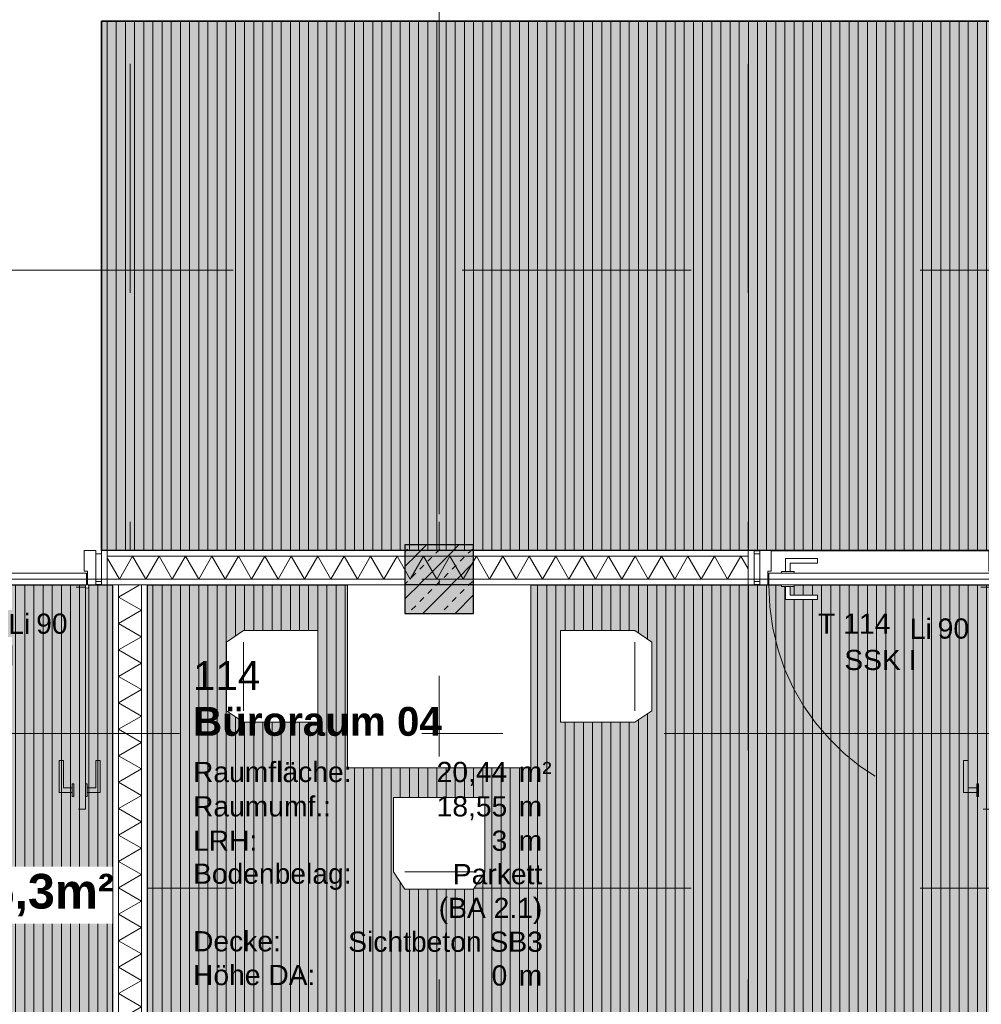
# Model space of a CAD drawing. Header units: metres. Extents: x -167 to 152, y -127 to 99.
# Tile 29 of 225: x -35.58 to -31.38, y -18.06 to -13.76. Entities that reach past the tile are written whole.
import ezdxf
from ezdxf.enums import TextEntityAlignment as Align

# ---------------------------------------------------------------- set-up
doc = ezdxf.new("R2010")
doc.units = ezdxf.units.M
for name, pattern in [('Achsen 01', [5.291531, 3.175, -1.058062, 0.352704, -0.705764]), ('gestrichelt - 01', [2, 1, -1]), ('Raster 01', [2, 1, -1])]:
    doc.linetypes.add(name, pattern=pattern)
for name, color, linetype, lineweight, true_color in [('013_Beton und Stahlbetonarbeiten-000 Sichtbeton-343 Innenstütze', 5, 'Continuous', 5, 0x0000ff), ('031_Metallbauarbeiten-350 Lamellendecke DS', 7, 'Continuous', 35, 0x666666), ('039_Trockenbauarbeiten-340 Dämmung', 7, 'Continuous', 9, 0xc0c0c0), ('AV1-Achsen', 1, 'Achsen 01', 18, 0xff0000), ('AV1-Einrichtung', 7, 'Continuous', 9, 0xa6a6a6), ('AV1-Raster', 7, 'Raster 01', 9, 0xa6a6a6), ('AV1-Stempel-Türnummern', 7, 'Continuous', 100, 0x02abea)]:
    doc.layers.add(name, color=color, linetype=linetype, lineweight=lineweight, true_color=true_color)
for name, color, linetype, lineweight in [('013_Beton und Stahlbetonarbeiten-340 Innenstützen', 7, 'Continuous', 25), ('027_Tischlerarbeiten-340 Innentüren', 7, 'Continuous', 9), ('031_Metallbauarbeiten-340 Innentüren _ Elemente', 7, 'Continuous', 9), ('039_Trockenbauarbeiten-340 Gipskarton', 7, 'Continuous', 9), ('_1.35m (3D)', 7, 'Continuous', 9), ('_GRU (2D)', 7, 'Continuous', 9), ('_OG 1 (2D)', 7, 'Continuous', 9), ('_OG 1 - DS (2D)', 7, 'Continuous', 9), ('AV1-Schnitt Achsen', 7, 'Achsen 01', 18), ('AV1-Stempel-Raumstempel', 7, 'Continuous', 9), ('Keine', 7, 'Continuous', 9)]:
    doc.layers.add(name, color=color, linetype=linetype, lineweight=lineweight)
doc.styles.add('Arial', font='arial.ttf')
doc.styles.add('Arial (bold)', font='arialbd.ttf')
pattern_1 = [(90, (0, 0), (0.04, 0), [])]

# ---------------------------------------------------------------- blocks, each defined once
blk = doc.blocks.new('Group-2')
at = {"layer": 'AV1-Raster'}
for p, q in [((-35.1, -22.95), (-35.1, 1.35)), ((-33.75, -22.95), (-33.75, 1.35)), ((-32.4, -22.95), (-32.4, 1.35)), ((1.35, -14.85), (-40.5, -14.85)), ((1.35, -16.2), (-40.5, -16.2)), ((1.35, -17.55), (-40.5, -17.55))]:
    blk.add_line(p, q, dxfattribs=at)
blk = doc.blocks.new('1.35m (3D)')
at = {"layer": 'AV1-Raster', "color": 7}
blk.add_blockref('Group-2', (0, 0), dxfattribs=at)
blk = doc.blocks.new('OG 1 - DS (2D)')
at = {"layer": '031_Metallbauarbeiten-350 Lamellendecke DS', "linetype": 'Continuous', "lineweight": 0, "transparency": 33554508}
for color, points in [(254, [(-35.225, -13.763), (-25.65, -13.763), (-25.65, -16.075), (-35.225, -16.075)]), (254, [(-36.325, -16.225), (-36.325, -16.325), (-39.025, -16.325), (-39.025, -20.25), (-35.175, -20.25), (-35.175, -16.225)]), (20, [(-36.325, -16.225), (-36.325, -16.325), (-39.025, -16.325), (-39.025, -20.25), (-35.175, -20.25), (-35.175, -16.225)]), (254, [(-35.025, -16.225), (-31.125, -16.225), (-31.125, -20.25), (-35.025, -20.25)]), (20, [(-35.025, -16.225), (-31.125, -16.225), (-31.125, -20.25), (-35.025, -20.25)])]:
    blk.add_hatch(color=color, dxfattribs=at).paths.add_polyline_path(points)
at = {"layer": '031_Metallbauarbeiten-350 Lamellendecke DS', "linetype": 'Continuous', "lineweight": 9, "transparency": 33554508}
h = blk.add_hatch(dxfattribs=at)
h.set_pattern_fill('Lamellendecke', color=252, style=0, pattern_type=2)
h.set_pattern_definition(pattern_1)
h.paths.add_polyline_path([(-35.225, -13.763), (-25.65, -13.763), (-25.65, -16.075), (-35.225, -16.075)])
h = blk.add_hatch(dxfattribs=at)
h.set_pattern_fill('Lamellendecke', color=252, style=0, pattern_type=2)
h.set_pattern_definition(pattern_1)
h.paths.add_polyline_path([(-36.325, -16.225), (-36.325, -16.325), (-39.025, -16.325), (-39.025, -20.25), (-35.175, -20.25), (-35.175, -16.225)])
h = blk.add_hatch(dxfattribs=at)
h.set_pattern_fill('Lamellendecke', color=252, style=0, pattern_type=2)
h.set_pattern_definition(pattern_1)
h.paths.add_polyline_path([(-35.025, -16.225), (-31.125, -16.225), (-31.125, -20.25), (-35.025, -20.25)])
at = {"layer": '031_Metallbauarbeiten-350 Lamellendecke DS', "flags": 128}
for points in [[(-35.225, -13.763), (-25.65, -13.763), (-25.65, -16.075), (-35.225, -16.075)], [(-36.325, -16.225), (-36.325, -16.325), (-39.025, -16.325), (-39.025, -20.25), (-35.175, -20.25), (-35.175, -16.225)], [(-35.025, -16.225), (-31.125, -16.225), (-31.125, -20.25), (-35.025, -20.25)]]:
    blk.add_lwpolyline(points, close=True, dxfattribs=at)
at = {"layer": '031_Metallbauarbeiten-350 Lamellendecke DS', "color": 251, "linetype": 'Continuous', "lineweight": 35, "transparency": 33554687, "flags": 128}
for points in [[(-36.325, -16.225), (-36.325, -16.325), (-39.025, -16.325), (-39.025, -20.25), (-35.175, -20.25), (-35.175, -16.225)], [(-35.025, -16.225), (-31.125, -16.225), (-31.125, -20.25), (-35.025, -20.25)]]:
    blk.add_lwpolyline(points, close=True, dxfattribs=at)
at = {"color": 255, "transparency": 33554687}
blk.add_wipeout([(-37.3235, -17.7055), (-35.1662, -17.7055), (-35.1662, -17.4557), (-37.3235, -17.4557)], dxfattribs=at).dxf.layer = '031_Metallbauarbeiten-350 Lamellendecke DS'
at = {"layer": '031_Metallbauarbeiten-350 Lamellendecke DS', "insert": (-36.2449, -17.5806), "char_height": 0.151309, "attachment_point": 5, "line_spacing_factor": 0.969122, "style": 'Arial (bold)'}
blk.add_mtext('Fläche Decke: 15,3m²', dxfattribs=at)
blk = doc.blocks.new('Group-96')
at = {"color": 255, "transparency": 33554559}
blk.add_wipeout([(-34.6792, -16.775), (-34.6792, -16.475), (-34.6042, -16.425), (-34.2792, -16.425), (-34.2792, -16.825), (-34.6042, -16.825)], dxfattribs=at).dxf.layer = 'AV1-Einrichtung'
at = {"layer": 'AV1-Einrichtung'}
blk.add_line((-34.6042, -16.475), (-34.6042, -16.775), dxfattribs=at)
at = {"layer": 'AV1-Einrichtung', "flags": 128}
blk.add_lwpolyline([(-34.6792, -16.775), (-34.6792, -16.475), (-34.6042, -16.425), (-34.2792, -16.425), (-34.2792, -16.825), (-34.6042, -16.825)], close=True, dxfattribs=at)
blk = doc.blocks.new('Group-97')
at = {"color": 255, "transparency": 33554559}
blk.add_wipeout([(-32.8208, -16.775), (-32.8208, -16.475), (-32.8958, -16.425), (-33.2208, -16.425), (-33.2208, -16.825), (-32.8958, -16.825)], dxfattribs=at).dxf.layer = 'AV1-Einrichtung'
at = {"layer": 'AV1-Einrichtung'}
blk.add_line((-32.8958, -16.475), (-32.8958, -16.775), dxfattribs=at)
at = {"layer": 'AV1-Einrichtung', "flags": 128}
blk.add_lwpolyline([(-32.8208, -16.775), (-32.8208, -16.475), (-32.8958, -16.425), (-33.2208, -16.425), (-33.2208, -16.825), (-32.8958, -16.825)], close=True, dxfattribs=at)
blk = doc.blocks.new('Group-98')
at = {"color": 255, "transparency": 33554559}
blk.add_wipeout([(-33.9, -17.5542), (-33.6, -17.5542), (-33.55, -17.4792), (-33.55, -17.1542), (-33.95, -17.1542), (-33.95, -17.4792)], dxfattribs=at).dxf.layer = 'AV1-Einrichtung'
at = {"layer": 'AV1-Einrichtung'}
blk.add_line((-33.6, -17.4792), (-33.9, -17.4792), dxfattribs=at)
at = {"layer": 'AV1-Einrichtung', "flags": 128}
blk.add_lwpolyline([(-33.9, -17.5542), (-33.6, -17.5542), (-33.55, -17.4792), (-33.55, -17.1542), (-33.95, -17.1542), (-33.95, -17.4792)], close=True, dxfattribs=at)
blk = doc.blocks.new('Group-99')
at = {"layer": 'AV1-Einrichtung', "color": 7}
for name in ['Group-96', 'Group-97', 'Group-98']:
    blk.add_blockref(name, (0, 0), dxfattribs=at)
at = {"color": 255, "transparency": 33554559}
blk.add_wipeout([(-33.35, -17.025), (-34.15, -17.025), (-34.15, -16.225), (-33.35, -16.225)], dxfattribs=at).dxf.layer = 'AV1-Einrichtung'
at = {"layer": 'AV1-Einrichtung', "flags": 128}
blk.add_lwpolyline([(-33.35, -17.025), (-34.15, -17.025), (-34.15, -16.225), (-33.35, -16.225)], close=True, dxfattribs=at)
blk = doc.blocks.new('Group-175')
at = {"color": 255, "linetype": 'Continuous', "lineweight": 5}
blk.add_wipeout([(-21.475, 35.05), (-16.125, 35.05), (-16.125, 35.15), (-21.475, 35.15)], dxfattribs=at).dxf.layer = '039_Trockenbauarbeiten-340 Dämmung'
blk = doc.blocks.new('Group-176')
at = {"layer": '039_Trockenbauarbeiten-340 Dämmung', "transparency": 33554687, "flags": 128}
blk.add_lwpolyline([(-21.475, 35.15), (-21.4173, 35.05), (-21.3595, 35.15), (-21.3018, 35.05), (-21.2441, 35.15), (-21.1863, 35.05), (-21.1286, 35.15), (-21.0709, 35.05), (-21.0131, 35.15), (-20.9554, 35.05), (-20.8976, 35.15), (-20.8399, 35.05), (-20.7822, 35.15), (-20.7244, 35.05), (-20.6667, 35.15), (-20.609, 35.05), (-20.5512, 35.15), (-20.4935, 35.05), (-20.4358, 35.15), (-20.378, 35.05), (-20.3203, 35.15), (-20.2626, 35.05), (-20.2048, 35.15), (-20.1471, 35.05), (-20.0894, 35.15), (-20.0316, 35.05), (-19.9739, 35.15), (-19.9162, 35.05), (-19.8584, 35.15), (-19.8007, 35.05), (-19.7429, 35.15), (-19.6852, 35.05), (-19.6275, 35.15), (-19.5697, 35.05), (-19.512, 35.15), (-19.4543, 35.05), (-19.3965, 35.15), (-19.3388, 35.05), (-19.2811, 35.15), (-19.2233, 35.05), (-19.1656, 35.15), (-19.1079, 35.05), (-19.0501, 35.15), (-18.9924, 35.05), (-18.9347, 35.15), (-18.8769, 35.05), (-18.8192, 35.15), (-18.7615, 35.05), (-18.7037, 35.15), (-18.646, 35.05), (-18.5882, 35.15), (-18.5305, 35.05), (-18.4728, 35.15), (-18.415, 35.05), (-18.3573, 35.15), (-18.2996, 35.05), (-18.2418, 35.15), (-18.1841, 35.05), (-18.1264, 35.15), (-18.0686, 35.05), (-18.0109, 35.15), (-17.9532, 35.05), (-17.8954, 35.15), (-17.8377, 35.05), (-17.78, 35.15), (-17.7222, 35.05), (-17.6645, 35.15), (-17.6068, 35.05), (-17.549, 35.15), (-17.4913, 35.05), (-17.4335, 35.15), (-17.3758, 35.05), (-17.3181, 35.15), (-17.2603, 35.05), (-17.2026, 35.15), (-17.1449, 35.05), (-17.0871, 35.15), (-17.0294, 35.05), (-16.9717, 35.15), (-16.9139, 35.05), (-16.8562, 35.15), (-16.7985, 35.05), (-16.7407, 35.15), (-16.683, 35.05), (-16.6253, 35.15), (-16.5675, 35.05), (-16.5098, 35.15), (-16.4521, 35.05), (-16.3943, 35.15), (-16.3366, 35.05), (-16.2788, 35.15), (-16.2211, 35.05), (-16.1634, 35.15), (-16.125, 35.0835)], dxfattribs=at)
blk = doc.blocks.new('Group-177')
at = {"layer": '039_Trockenbauarbeiten-340 Dämmung'}
blk.add_blockref('Group-175', (0, 0), dxfattribs=at)
at = {"layer": '039_Trockenbauarbeiten-340 Dämmung', "transparency": 33554687}
blk.add_blockref('Group-176', (0, 0), dxfattribs=at)
blk = doc.blocks.new('Parametric Object-14')
at = {"layer": '039_Trockenbauarbeiten-340 Dämmung', "color": 7, "transparency": 33554687}
blk.add_blockref('Group-177', (0, 0), dxfattribs=at)
at = {"layer": '039_Trockenbauarbeiten-340 Dämmung', "color": 0, "flags": 1}
for tag in ['IFC_UUID', 'instanceID', 'prm0_name', 'prm0_type', 'prm0_value', 'prm1_name', 'prm1_type', 'prm1_value', 'prm2_name', 'prm2_type', 'prm2_value', 'prm3_name', 'prm3_type', 'prm3_value', 'prm4_name', 'prm4_type', 'prm4_value', 'prm5_name', 'prm5_type', 'prm5_value', 'prm6_name', 'prm6_type', 'prm6_value']:
    blk.add_attdef(tag, (-35.15, -21.475), '', height=0.00018, dxfattribs=at)
blk = doc.blocks.new('Group-178')
at = {"color": 255, "linetype": 'Continuous', "lineweight": 5}
blk.add_wipeout([(-16.1, 32.375), (-16.1, 35.225), (-16.2, 35.225), (-16.2, 32.375)], dxfattribs=at).dxf.layer = '039_Trockenbauarbeiten-340 Dämmung'
blk = doc.blocks.new('Group-179')
at = {"layer": '039_Trockenbauarbeiten-340 Dämmung', "transparency": 33554687, "flags": 128}
blk.add_lwpolyline([(-16.2, 32.375), (-16.1, 32.4327), (-16.2, 32.4905), (-16.1, 32.5482), (-16.2, 32.6059), (-16.1, 32.6637), (-16.2, 32.7214), (-16.1, 32.7791), (-16.2, 32.8369), (-16.1, 32.8946), (-16.2, 32.9524), (-16.1, 33.0101), (-16.2, 33.0678), (-16.1, 33.1256), (-16.2, 33.1833), (-16.1, 33.241), (-16.2, 33.2988), (-16.1, 33.3565), (-16.2, 33.4142), (-16.1, 33.472), (-16.2, 33.5297), (-16.1, 33.5874), (-16.2, 33.6452), (-16.1, 33.7029), (-16.2, 33.7606), (-16.1, 33.8184), (-16.2, 33.8761), (-16.1, 33.9338), (-16.2, 33.9916), (-16.1, 34.0493), (-16.2, 34.1071), (-16.1, 34.1648), (-16.2, 34.2225), (-16.1, 34.2803), (-16.2, 34.338), (-16.1, 34.3957), (-16.2, 34.4535), (-16.1, 34.5112), (-16.2, 34.5689), (-16.1, 34.6267), (-16.2, 34.6844), (-16.1, 34.7421), (-16.2, 34.7999), (-16.1, 34.8576), (-16.2, 34.9153), (-16.1, 34.9731), (-16.2, 35.0308), (-16.1, 35.0885), (-16.2, 35.1463), (-16.1, 35.204), (-16.1363, 35.225)], dxfattribs=at)
blk = doc.blocks.new('Group-180')
at = {"layer": '039_Trockenbauarbeiten-340 Dämmung'}
blk.add_blockref('Group-178', (0, 0), dxfattribs=at)
at = {"layer": '039_Trockenbauarbeiten-340 Dämmung', "transparency": 33554687}
blk.add_blockref('Group-179', (0, 0), dxfattribs=at)
blk = doc.blocks.new('Parametric Object-15')
at = {"layer": '039_Trockenbauarbeiten-340 Dämmung', "color": 7, "transparency": 33554687}
blk.add_blockref('Group-180', (0, 0), dxfattribs=at)
at = {"layer": '039_Trockenbauarbeiten-340 Dämmung', "color": 0, "flags": 1}
for tag in ['IFC_UUID', 'instanceID', 'prm0_name', 'prm0_type', 'prm0_value', 'prm1_name', 'prm1_type', 'prm1_value', 'prm2_name', 'prm2_type', 'prm2_value', 'prm3_name', 'prm3_type', 'prm3_value', 'prm4_name', 'prm4_type', 'prm4_value', 'prm5_name', 'prm5_type', 'prm5_value', 'prm6_name', 'prm6_type', 'prm6_value']:
    blk.add_attdef(tag, (-35.225, -16.2), '', height=0.00018, dxfattribs=at)
blk = doc.blocks.new('COE - Innentür 1.10 _ 0.15')
at = {"layer": '027_Tischlerarbeiten-340 Innentüren', "color": 253, "linetype": 'gestrichelt - 01', "lineweight": 9, "transparency": 33554687, "flags": 128}
for points in [[(0.9825, 1.0375), (0.9625, 1.0375), (0.9625, 1.075), (0.8425, 1.075), (0.8425, 1.095), (0.9825, 1.095)], [(0.945, 1.03), (0.945, 1.0375), (1, 1.0375), (1, 1.03)], [(0.085, 1.03), (1.055, 1.03), (1.055, 0.98), (0.085, 0.98)], [(0.9825, 0.9725), (0.9625, 0.9725), (0.9625, 0.935), (0.8425, 0.935), (0.8425, 0.915), (0.9825, 0.915)], [(0.945, 0.9725), (0.945, 0.98), (1, 0.98), (1, 0.9725)]]:
    blk.add_lwpolyline(points, close=True, dxfattribs=at)
at = {"layer": '027_Tischlerarbeiten-340 Innentüren', "color": 253, "linetype": 'gestrichelt - 01', "lineweight": 9, "transparency": 33554687}
blk.add_arc((0.0825, 1.0375), 0.9725, 269.5581, 356.6163, dxfattribs=at)
at = {"color": 255}
for points in [[(-0.06, 1.1), (0.06, 1.1), (0.06, 1.075), (-0.06, 1.075)], [(-0.06, 0.025), (0.06, 0.025), (0.06, 0), (-0.06, 0)]]:
    blk.add_wipeout(points, dxfattribs=at).dxf.layer = '027_Tischlerarbeiten-340 Innentüren'
at = {"layer": '027_Tischlerarbeiten-340 Innentüren', "flags": 128}
for points in [[(-0.06, 1.1), (0.06, 1.1), (0.06, 1.075), (-0.06, 1.075)], [(-0.06, 0.025), (0.06, 0.025), (0.06, 0), (-0.06, 0)]]:
    blk.add_lwpolyline(points, close=True, dxfattribs=at)
at = {"color": 255}
blk.add_wipeout([(0.075, 0.06), (0.015, 0.06), (0.015, 0.075), (-0.075, 0.075), (-0.075, 0.025), (0.075, 0.025)], dxfattribs=at).dxf.layer = '027_Tischlerarbeiten-340 Innentüren'
at = {"layer": '027_Tischlerarbeiten-340 Innentüren', "flags": 128}
blk.add_lwpolyline([(0.075, 0.06), (0.015, 0.06), (0.015, 0.075), (-0.075, 0.075), (-0.075, 0.025), (0.075, 0.025)], close=True, dxfattribs=at)
at = {"color": 255}
blk.add_wipeout([(0.075, 1.035), (0.075, 0.065), (0.025, 0.065), (0.025, 1.035)], dxfattribs=at).dxf.layer = '027_Tischlerarbeiten-340 Innentüren'
at = {"layer": '027_Tischlerarbeiten-340 Innentüren', "flags": 128}
blk.add_lwpolyline([(0.075, 1.035), (0.075, 0.065), (0.025, 0.065), (0.025, 1.035)], close=True, dxfattribs=at)
at = {"color": 255}
for points in [[(0.075, 1.04), (0.015, 1.04), (0.015, 1.025), (-0.075, 1.025), (-0.075, 1.075), (0.075, 1.075)], [(0.0175, 0.1375), (0.0175, 0.1575), (-0.02, 0.1575), (-0.02, 0.2775), (-0.04, 0.2775), (-0.04, 0.1375)], [(0.0825, 0.1375), (0.0825, 0.1575), (0.12, 0.1575), (0.12, 0.2775), (0.14, 0.2775), (0.14, 0.1375)]]:
    blk.add_wipeout(points, dxfattribs=at).dxf.layer = '027_Tischlerarbeiten-340 Innentüren'
at = {"layer": '027_Tischlerarbeiten-340 Innentüren', "flags": 128}
for points in [[(0.075, 1.04), (0.015, 1.04), (0.015, 1.025), (-0.075, 1.025), (-0.075, 1.075), (0.075, 1.075)], [(0.0175, 0.1375), (0.0175, 0.1575), (-0.02, 0.1575), (-0.02, 0.2775), (-0.04, 0.2775), (-0.04, 0.1375)], [(0.0825, 0.1375), (0.0825, 0.1575), (0.12, 0.1575), (0.12, 0.2775), (0.14, 0.2775), (0.14, 0.1375)]]:
    blk.add_lwpolyline(points, close=True, dxfattribs=at)
at = {"color": 255}
for points in [[(0.09, 1.0375), (0.0878, 1.0322), (0.0825, 1.03), (0.0772, 1.0322), (0.075, 1.0375), (0.0772, 1.0428), (0.0825, 1.045), (0.0878, 1.0428)], [(0.0175, 0.175), (0.025, 0.175), (0.025, 0.12), (0.0175, 0.12)], [(0.075, 0.175), (0.0825, 0.175), (0.0825, 0.12), (0.075, 0.12)]]:
    blk.add_wipeout(points, dxfattribs=at).dxf.layer = '027_Tischlerarbeiten-340 Innentüren'
at = {"layer": '027_Tischlerarbeiten-340 Innentüren', "flags": 128}
for points in [[(0.0175, 0.175), (0.025, 0.175), (0.025, 0.12), (0.0175, 0.12)], [(0.075, 0.175), (0.0825, 0.175), (0.0825, 0.12), (0.075, 0.12)]]:
    blk.add_lwpolyline(points, close=True, dxfattribs=at)
at = {"layer": '027_Tischlerarbeiten-340 Innentüren'}
blk.add_circle((0.0825, 1.0375), 0.0075, dxfattribs=at)
blk = doc.blocks.new('Türnummer 2 - Innentür')
at = {"layer": '031_Metallbauarbeiten-340 Innentüren _ Elemente', "char_height": 0.08826, "attachment_point": 8, "line_spacing_factor": 0.965511, "style": 'Arial'}
for s, insert in [('Li', (0, -0.0671)), ('90', (0.1423, -0.0671))]:
    blk.add_mtext(s, dxfattribs=dict(at, insert=insert))
at = {"layer": '031_Metallbauarbeiten-340 Innentüren _ Elemente', "style": 'Arial'}
blk.add_attdef('Türnummer', text='', height=0.0883, dxfattribs=at).set_placement((-0.2903, -0.071), align=Align.BOTTOM_CENTER)
at = {"layer": '031_Metallbauarbeiten-340 Innentüren _ Elemente', "color": 7, "transparency": 33554687, "style": 'Arial'}
blk.add_attdef('Schallschutzklasse', text='', height=0.0883, dxfattribs=at).set_placement((-0.1763, -0.2296), align=Align.BOTTOM_CENTER)
at = {"layer": 'Keine', "color": 0, "flags": 1}
for tag, p in [('Lichte_Breite', (-0.4481, -0.3885)), ('Panikfunktion', (-0.4481, -0.5473)), ('AT-Nr.', (-0.4481, -0.7062))]:
    blk.add_attdef(tag, p, '', height=0.0883, dxfattribs=at)
blk = doc.blocks.new('Raumstempel - Symbol - 1 (2D)')
at = {"layer": 'AV1-Stempel-Raumstempel', "attachment_point": 1, "line_spacing_factor": 0.967919, "style": 'Arial'}
for s, insert, char_height in [('Raumfläche:', (0.2, -0.6736), 0.088263), ('m²', (1.6225, -0.6736), 0.08826), ('Raumumf.:', (0.2, -0.8236), 0.08826), ('m', (1.6225, -0.8236), 0.0883), ('LRH:', (0.2, -0.9736), 0.08826), ('m', (1.6225, -0.9736), 0.0883), ('Bodenbelag:', (0.2, -1.118), 0.088263), ('Decke:', (0.2, -1.4131), 0.08826), ('Höhe DA:', (0.2, -1.5607), 0.08826), ('m', (1.6225, -1.5625), 0.0883)]:
    blk.add_mtext(s, dxfattribs=dict(at, insert=insert, char_height=char_height))
at = {"layer": 'AV1-Stempel-Raumstempel'}
for tag, style, p in [('Raumnummer', 'Arial', (0.2, -0.2337)), ('Raumname', 'Arial (bold)', (0.2, -0.4337))]:
    blk.add_attdef(tag, text='', height=0.1261, dxfattribs=dict(at, style=style)).set_placement(p, align=Align.TOP_LEFT)
at = {"layer": 'AV1-Stempel-Raumstempel', "style": 'Arial'}
for tag, p in [('Raumfläche', (1.5725, -0.6736)), ('Raumumfang', (1.5725, -0.8236)), ('LRH', (1.5725, -0.9736)), ('Bodenbelag', (1.7253, -1.1199)), ('Bodendetail', (1.7253, -1.2674)), ('Decke', (1.7278, -1.415)), ('Höhe_DA', (1.5725, -1.5625))]:
    blk.add_attdef(tag, text='', height=0.0883, dxfattribs=at).set_placement(p, align=Align.TOP_RIGHT)
blk = doc.blocks.new('OG 1 (2D)')
at = {"layer": 'AV1-Einrichtung', "color": 7}
blk.add_blockref('Group-99', (0, 0), dxfattribs=at)
at = {"color": 255}
blk.add_wipeout([(-35.05, -21.475), (-35.05, -16.125), (-35.15, -16.125), (-35.15, -21.475)], dxfattribs=at).dxf.layer = '039_Trockenbauarbeiten-340 Dämmung'
at = {"layer": '039_Trockenbauarbeiten-340 Dämmung', "flags": 128}
blk.add_lwpolyline([(-35.05, -21.475), (-35.05, -16.125), (-35.15, -16.125), (-35.15, -21.475)], close=True, dxfattribs=at)
at = {"layer": 'AV1-Stempel-Raumstempel'}
blk.add_blockref('Raumstempel - Symbol - 1 (2D)', (-35.025, -16.325), dxfattribs=at).add_auto_attribs({'Raumname': 'Büroraum 04', 'Raumnummer': '114', 'Bodendetail': '(BA 2.1)', 'Raumfläche': '20,44', 'LRH': '3', 'Raumumfang': '18,55', 'Höhe_DA': '0', 'Decke': 'Sichtbeton SB3', 'Bodenbelag': 'Parkett'})
at = {"layer": '039_Trockenbauarbeiten-340 Dämmung', "rotation": 90}
blk.add_blockref('Parametric Object-14', (0, 0), dxfattribs=at)
blk.add_blockref('Parametric Object-15', (0, 0), dxfattribs=at)
at = {"color": 255}
for points in [[(-35.225, -16.075), (-32.375, -16.075), (-32.375, -16.1), (-35.225, -16.1)], [(-35.225, -16.225), (-33.9, -16.225), (-33.9, -16.2), (-35.225, -16.2)], [(-32.375, -16.2), (-33.6, -16.2), (-33.6, -16.225), (-32.375, -16.225)]]:
    blk.add_wipeout(points, dxfattribs=at).dxf.layer = '039_Trockenbauarbeiten-340 Gipskarton'
at = {"layer": '013_Beton und Stahlbetonarbeiten-000 Sichtbeton-343 Innenstütze', "linetype": 'Continuous', "lineweight": 0}
h = blk.add_hatch(color=30, dxfattribs=at)
h.paths.add_polyline_path([(-33.6, -16.05), (-33.6, -16.35), (-33.9, -16.35), (-33.9, -16.05)])
h.paths.add_polyline_path([(-33.65, -16.1), (-33.85, -16.1), (-33.85, -16.3), (-33.65, -16.3)])
at = {"layer": '013_Beton und Stahlbetonarbeiten-340 Innenstützen', "linetype": 'Continuous', "lineweight": 0, "true_color": 0xc0c0c0}
blk.add_hatch(color=9, dxfattribs=at).paths.add_polyline_path([(-33.6, -16.05), (-33.9, -16.05), (-33.9, -16.35), (-33.6, -16.35)])
at = {"layer": '013_Beton und Stahlbetonarbeiten-340 Innenstützen', "linetype": 'Continuous', "lineweight": 13}
h = blk.add_hatch(dxfattribs=at)
h.set_pattern_fill('Stahlbeton', color=251, style=0, pattern_type=2)
h.set_pattern_definition([(45, (0, 0), (0.07071068, -0.07071068), [0.025, -0.025])])
h.paths.add_polyline_path([(-33.6, -16.05), (-33.9, -16.05), (-33.9, -16.35), (-33.6, -16.35)])
h = blk.add_hatch(dxfattribs=at)
h.set_pattern_fill('Stahlbeton-1', color=251, style=0, pattern_type=2)
h.set_pattern_definition([(-135, (0.03106, -0.03313), (0.07071068, -0.07071068), [])])
h.paths.add_polyline_path([(-33.6, -16.05), (-33.9, -16.05), (-33.9, -16.35), (-33.6, -16.35)])
at = {"layer": '013_Beton und Stahlbetonarbeiten-340 Innenstützen', "flags": 128}
blk.add_lwpolyline([(-33.6, -16.05), (-33.9, -16.05), (-33.9, -16.35), (-33.6, -16.35)], close=True, dxfattribs=at)
at = {"layer": '039_Trockenbauarbeiten-340 Gipskarton', "flags": 128}
for points in [[(-35.225, -16.075), (-32.375, -16.075), (-32.375, -16.1), (-35.225, -16.1)], [(-35.225, -16.225), (-33.9, -16.225), (-33.9, -16.2), (-35.225, -16.2)], [(-32.375, -16.2), (-33.6, -16.2), (-33.6, -16.225), (-32.375, -16.225)]]:
    blk.add_lwpolyline(points, close=True, dxfattribs=at)
at = {"layer": '027_Tischlerarbeiten-340 Innentüren', "color": 7, "rotation": 270}
for p in [(-36.325, -16.15), (-32.375, -16.15)]:
    blk.add_blockref('COE - Innentür 1.10 _ 0.15', p, dxfattribs=at)
at = {"color": 255}
for points in [[(-35.15, -16.225), (-35.175, -16.225), (-35.175, -21.475), (-35.15, -21.475)], [(-35.025, -16.225), (-35.05, -16.225), (-35.05, -21.475), (-35.025, -21.475)]]:
    blk.add_wipeout(points, dxfattribs=at).dxf.layer = '039_Trockenbauarbeiten-340 Gipskarton'
at = {"layer": '039_Trockenbauarbeiten-340 Gipskarton', "flags": 128}
for points in [[(-35.15, -16.225), (-35.175, -16.225), (-35.175, -21.475), (-35.15, -21.475)], [(-35.025, -16.225), (-35.05, -16.225), (-35.05, -21.475), (-35.025, -21.475)]]:
    blk.add_lwpolyline(points, close=True, dxfattribs=at)
at = {"layer": 'AV1-Stempel-Türnummern', "color": 7}
for p, values in [((-35.5835, -16.3731), {'Türnummer': 'T 115', 'Schallschutzklasse': 'SSK I'}), ((-31.647, -16.3944), {'Türnummer': 'T 114', 'Schallschutzklasse': 'SSK I'})]:
    blk.add_blockref('Türnummer 2 - Innentür', p, dxfattribs=at).add_auto_attribs(values)
at = {"color": 255}
for points in [[(-35.225, -16.075), (-35.225, -16.225), (-35.2, -16.225), (-35.2, -16.075)], [(-32.4, -16.075), (-32.4, -16.225), (-32.375, -16.225), (-32.375, -16.075)]]:
    blk.add_wipeout(points, dxfattribs=at).dxf.layer = '039_Trockenbauarbeiten-340 Gipskarton'
at = {"layer": '039_Trockenbauarbeiten-340 Gipskarton', "flags": 128}
for points in [[(-35.225, -16.075), (-35.225, -16.225), (-35.2, -16.225), (-35.2, -16.075)], [(-32.4, -16.075), (-32.4, -16.225), (-32.375, -16.225), (-32.375, -16.075)]]:
    blk.add_lwpolyline(points, close=True, dxfattribs=at)
blk = doc.blocks.new('Group-750')
at = {"layer": 'AV1-Achsen'}
blk.add_line((-33.75, -26.5), (-33.75, 4.9), dxfattribs=at)
blk = doc.blocks.new('Group-753')
at = {"layer": 'AV1-Achsen'}
blk.add_line((-43.35, -16.2), (4.2, -16.2), dxfattribs=at)
blk = doc.blocks.new('Group-758')
at = {"layer": 'AV1-Schnitt Achsen'}
blk.add_line((-43.35, -16.875), (4.2, -16.875), dxfattribs=at)
blk = doc.blocks.new('GRU (2D)')
at = {"layer": 'AV1-Achsen', "color": 7}
for name in ['Group-750', 'Group-753']:
    blk.add_blockref(name, (0, 0), dxfattribs=at)
at = {"layer": 'AV1-Schnitt Achsen', "color": 7}
blk.add_blockref('Group-758', (0, 0), dxfattribs=at)

msp = doc.modelspace()

# ---------------------------------------------------------------- block references
at = {"layer": '_1.35m (3D)'}
msp.add_blockref('1.35m (3D)', (0, 0), dxfattribs=at)

# ---------------------------------------------------------------- next in the draw order: block references
at = {"layer": '_OG 1 - DS (2D)'}
msp.add_blockref('OG 1 - DS (2D)', (0, 0), dxfattribs=at)

# ---------------------------------------------------------------- next in the draw order: block references
at = {"layer": '_OG 1 (2D)'}
msp.add_blockref('OG 1 (2D)', (0, 0), dxfattribs=at)

# ---------------------------------------------------------------- next in the draw order: block references
at = {"layer": '_GRU (2D)'}
msp.add_blockref('GRU (2D)', (0, 0), dxfattribs=at)

doc.saveas('drawing.dxf')
